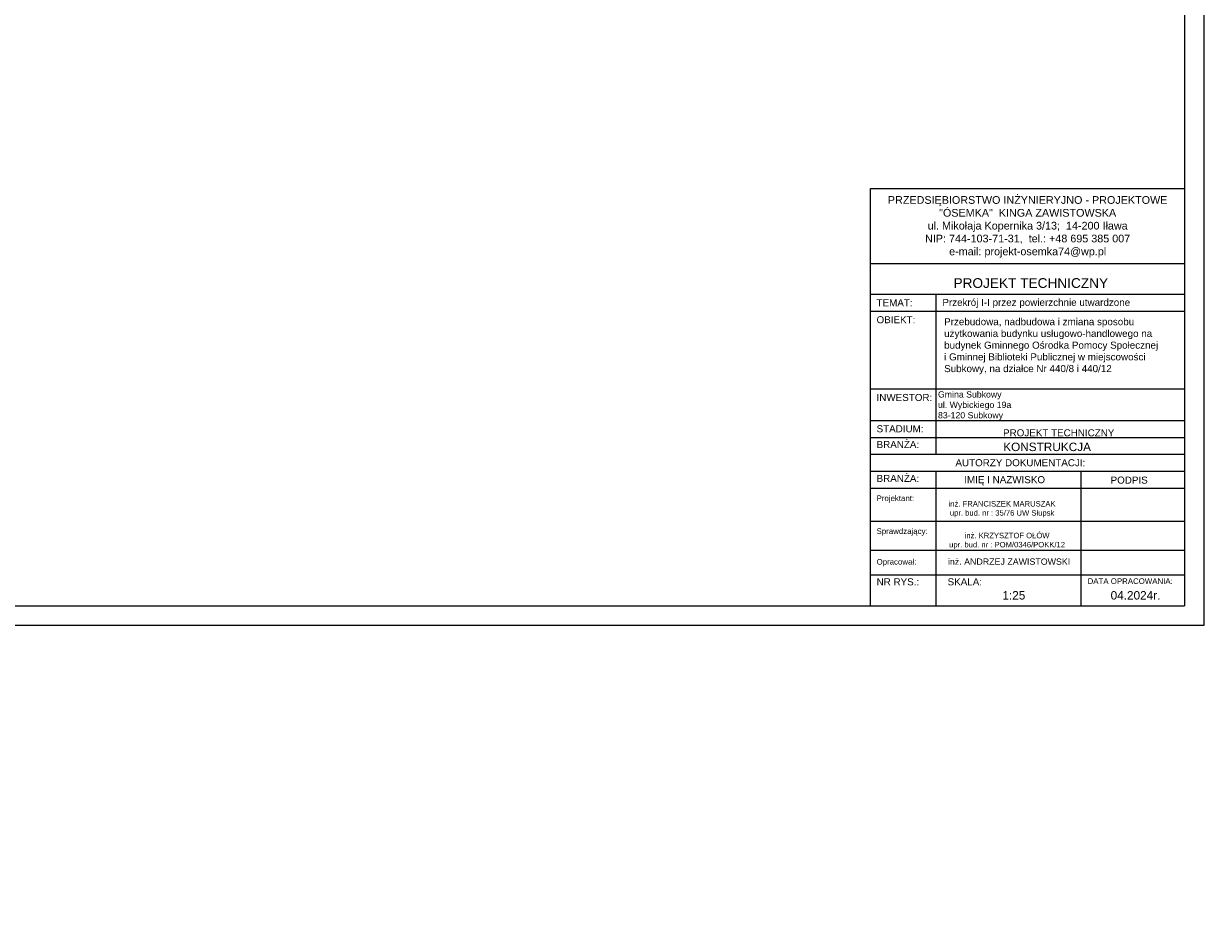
# Model space of a CAD drawing. Header units: millimetres. Extents: x 6528 to 149658, y 3342 to 12852.
# Tile 42 of 122: x 60696 to 63728, y 7882 to 10192. Entities that reach past the tile are written whole.
import ezdxf

# ---------------------------------------------------------------- set-up
doc = ezdxf.new("R2010")
doc.units = ezdxf.units.MM
doc.layers.add('R-TAB', color=1, linetype='Continuous')
doc.styles.get("Standard").update_dxf_attribs({"font": 'arial.ttf'})

msp = doc.modelspace()

# ---------------------------------------------------------------- linework, layer by layer
at = {"lineweight": 20}
for p, q in [((63717.2031972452, 8652.386174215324), (63717.2031972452, 12852.38617421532)), ((63667.2031972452, 12802.38617421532), (63667.2031972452, 8702.386174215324)), ((57827.2031972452, 8702.386174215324), (63667.2031972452, 8702.386174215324)), ((57777.2031972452, 8652.386174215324), (63717.2031972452, 8652.386174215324))]:
    msp.add_line(p, q, dxfattribs=at)
at = {"layer": 'R-TAB', "color": 0}
for p, q in [((62863.73609710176, 9770.896351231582), (63667.2031972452, 9770.896351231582)), ((62863.73609710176, 8830.508886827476), (62863.73609710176, 9770.896351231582)), ((62863.73609710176, 9578.85777415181), (63667.2031972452, 9578.85777415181)), ((62863.73609710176, 9499.882774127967), (63667.2031972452, 9499.882774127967)), ((63031.33890510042, 9090.142490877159), (63031.33890510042, 9499.882774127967)), ((62863.73609710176, 9456.446524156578), (63667.2031972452, 9456.446524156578)), ((62863.73609710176, 9257.487040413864), (63667.2031972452, 9257.487040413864)), ((62863.73609710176, 9177.014990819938), (63667.2031972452, 9177.014990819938)), ((62863.73609710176, 9133.578740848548), (63667.2031972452, 9133.578740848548)), ((62863.73609710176, 9090.142490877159), (63667.2031972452, 9090.142490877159)), ((62863.73609710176, 9046.706240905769), (63667.2031972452, 9046.706240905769)), ((63031.33890510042, 8830.508886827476), (63031.33890510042, 9046.706240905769)), ((63402.81105947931, 8830.508886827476), (63402.81105947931, 9046.706240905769)), ((62863.73609710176, 9003.26999081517), (63667.2031972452, 9003.26999081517)), ((62863.73609710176, 8919.052307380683), (63667.2031972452, 8919.052307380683)), ((62863.73609710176, 8844.871149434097), (63667.2031972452, 8844.871149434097)), ((62863.73609710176, 8702.386174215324), (62863.73609710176, 8844.871149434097)), ((62863.73609710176, 8844.871149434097), (63667.2031972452, 8844.871149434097)), ((62863.73609710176, 8844.871149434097), (63667.2031972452, 8844.871149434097)), ((62863.73609710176, 8844.871149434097), (63667.2031972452, 8844.871149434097)), ((63031.33890510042, 8702.386174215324), (63031.33890510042, 8844.871149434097)), ((63402.81105947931, 8702.386174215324), (63402.81105947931, 8844.871149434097)), ((62863.73609710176, 8782.0332665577), (63667.2031972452, 8782.0332665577))]:
    msp.add_line(p, q, dxfattribs=at)

# ---------------------------------------------------------------- texts
at = {"lineweight": 0, "insert": (63051.91571903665, 9438.532222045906), "char_height": 18, "width": 610.1979330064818, "attachment_point": 1}
msp.add_mtext('\\A1;Przebudowa, nadbudowa i zmiana sposobu użytkowania budynku usługowo-handlowego na budynek Gminnego Ośrodka Pomocy Społecznej ^Ji Gminnej Biblioteki Publicznej w miejscowości Subkowy, na działce Nr 440/8 i 440/12', dxfattribs=at)
at = {"char_height": 40, "attachment_point": 1}
for s, insert in [('\\pi160.3889;STOPA FUNDAMENTOWA POZ. 1.1.\\P\\pi578.41073;1:25', (50139.60131072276, 8323.413713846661)), ('\\pi290.17062;FUNDAMENT POD KOMIN\\P\\pi578.41073;1:25', (52806.88081478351, 8056.015437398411))]:
    msp.add_mtext_dynamic_manual_height_columns(s, width=1257.258024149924, gutter_width=12.5, heights=[0], dxfattribs=dict(at, insert=insert))
at = {"layer": 'R-TAB', "color": 0, "ltscale": 24}
for s, insert, char_height, width, attachment_point in [('PRZEDSIĘBIORSTWO INŻYNIERYJNO - PROJEKTOWE\\P"ÓSEMKA"  KINGA ZAWISTOWSKA\\Pul. Mikołaja Kopernika 3/13;  14-200 Iława\\PNIP: 744-103-71-31,  tel.: +48 695 385 007\\Pe-mail: projekt-osemka74@wp.pl', (63265.69140339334, 9672.393693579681), 19.74375, 781.7201668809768, 5), ('PROJEKT TECHNICZNY', (63075.89492583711, 9541.002442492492), 25, 1090.217896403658, 1), ('Przekrój I-I przez powierzchnie utwardzone', (63047.36420298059, 9488.043250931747), 18, 711.5777248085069, 1), ('TEMAT:', (62878.98263216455, 9486.995430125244), 18, 136.7002584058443, 1), ('OBIEKT:', (62878.98263216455, 9443.639411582), 18, 136.7002584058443, 1), ('Gmina Subkowy\\Pul. Wybickiego 19a\\P83-120 Subkowy', (63036.19038105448, 9251.466805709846), 16, 675.7762097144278, 1), ('INWESTOR:', (62878.98263216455, 9244.679927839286), 18, 136.7002584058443, 1), ('STADIUM:', (62878.98263216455, 9164.521670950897), 18, 136.7002584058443, 1), ('BRANŻA:', (62878.98263216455, 9124.289371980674), 18, 136.7002584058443, 1), ('PROJEKT TECHNICZNY', (63202.70640373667, 9154.200734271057), 18, 1090.217896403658, 1), ('KONSTRUKCJA', (63203.15949726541, 9119.983489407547), 21.6, 490.7206424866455, 1), ('\\pi208.80059;AUTORZY DOKUMENTACJI:', (62872.04105616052, 9077.614109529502), 18, 747.8999604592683, 1), ('BRANŻA:', (62878.98263216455, 9037.416872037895), 18, 136.7002584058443, 1), ('\\pi13.924;IMIĘ I NAZWISKO', (63089.51906562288, 9034.234625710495), 18, 253.4201483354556, 1), ('PODPIS', (63478.03383470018, 9033.131024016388), 18, 136.7002584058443, 1), ('Projektant:', (62878.98263216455, 8984.839594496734), 14.4, 136.7002584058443, 1), ('{\\fArial|b0|i0|c0|p34;inż. FRANCISZEK MARUSZAK\\Pupr. bud. nr : 35/76 UW Słupsk}', (63200.22384834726, 8970.477331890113), 14, 286.9290847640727, 2), ('Sprawdzający:', (62878.98263216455, 8900.621911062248), 14.4, 136.7002584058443, 1), ('inż. KRZYSZTOF OŁÓW\\Pupr. bud. nr : POM/0346/POKK/12', (63213.02598691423, 8889.256898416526), 14, 326.2623464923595, 2), ('Opracował:', (62878.98263216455, 8822.24673284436), 14.4, 136.7002584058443, 1), ('inż. ANDRZEJ ZAWISTOWSKI', (63218.14263129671, 8807.09307695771), 16.2, 346.4996319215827, 8), ('NR RYS.:', (62878.98263216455, 8772.743897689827), 18, 136.7002584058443, 1), ('SKALA:', (63060.90151453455, 8772.743897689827), 18, 136.7002584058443, 1), ('DATA OPRACOWANIA:', (63419.22292542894, 8772.743897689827), 14.4, 278.3072259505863, 1), ('1:25', (63201.03203201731, 8739.990812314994), 21.6, 136.7002584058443, 1), ('04.2024r.', (63478.03383470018, 8739.990812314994), 21.6, 136.7002584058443, 1), ('\\pi320.62639;RZUT FUNDAMENTÓW 1:100', (45094.46075891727, 8699.936542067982), 75, 2065.84350681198, 1), ('\\pi384.33617;SZCZEGÓŁ I-I\\P\\pi355.22635;SZCZEGÓŁ II-II\\P\\pi606.72703; 1:20', (36501.00104665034, 8480.902127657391), 75, 1441.472483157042, 1), ('\\pi19.57762;PRZEKROJE ŁAW FUNADAMENTOWYCH\\P\\pi938.76248;1:25', (52722.18076848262, 8439.03246203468), 75, 2065.84350681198, 1), ('\\pi21.28194;RAMA ŻELBETOWA POZ. 2.1 \\P\\pi626.57696;1:25', (29157.85479527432, 8368.098488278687), 75, 1441.472483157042, 1)]:
    msp.add_mtext(s, dxfattribs=dict(at, insert=insert, char_height=char_height, width=width, attachment_point=attachment_point))

doc.saveas('drawing.dxf')
